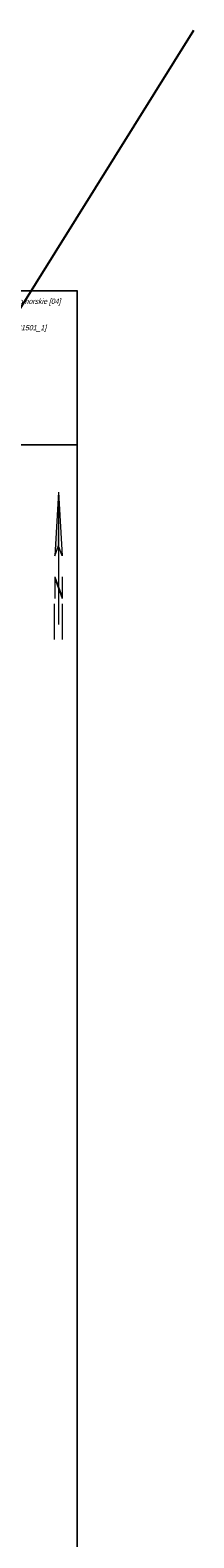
# Model space of a CAD drawing. Header units: metres. Extents: x 6539540 to 6543249, y 5894370 to 5895874.
# Tile 87 of 91: x 6543123 to 6543152, y 5895029 to 5895303. Entities that reach past the tile are written whole.
import ezdxf

# ---------------------------------------------------------------- set-up
doc = ezdxf.new("R2010")
doc.units = ezdxf.units.M
doc.layers.add('_dr opis', color=7, linetype='Continuous', lineweight=25)
doc.layers.add('Ramki i opis wydruku', color=7, linetype='Continuous')
doc.layers.add('Znak północy', color=7, linetype='Continuous')

# ---------------------------------------------------------------- blocks, each defined once
blk = doc.blocks.new('W_POL')
at = {"color": 0, "linetype": 'Continuous', "lineweight": 0}
for p, q in [((0, 13.393), (-0.67, 1.818)), ((0, 13.393), (0, -3.92)), ((0, 13.393), (0.668, 1.818)), ((-0.67, 1.818), (0, 3.636)), ((0.668, 1.818), (0, 3.636)), ((-0.67, -2.007), (-0.67, -5.929)), ((-0.67, -2.007), (0.669, -5.621)), ((-0.67, -2.314), (0.67, -5.929)), ((0.669, -2.007), (0.669, -5.929)), ((0, -3.92), (0, -4.59)), ((0, -4.59), (0, -10.676)), ((-0.755, -6.94), (-0.755, -13.393)), ((0.671, -6.94), (0.671, -13.393))]:
    blk.add_line(p, q, dxfattribs=at)
at = {"color": 0, "linetype": 'Continuous', "lineweight": 0, "extrusion": (0, 0, -1)}
for points in [[(0, 13.393), (0, 3.636), (0.67, 1.818)], [(0, -3.814), (0, -4.122), (0.67, -2.007), (0.67, -2.314)]]:
    blk.add_solid(points, dxfattribs=at)
blk = doc.blocks.new('NOWA MAPA')
at = {"layer": 'Ramki i opis wydruku', "color": 7, "linetype": 'Continuous', "lineweight": 13, "flags": 128}
for points in [[(-0.05, 264), (204.95, 264), (204.95, 292), (-0.05, 292)], [(0, 0.05), (204.9, 0.05), (204.9, 291.95), (0, 291.95)], [(-0.05, 0), (204.95, 0), (204.95, 264), (-0.05, 264)]]:
    blk.add_lwpolyline(points, close=True, dxfattribs=at)
at = {"layer": 'Znak północy', "color": 7, "linetype": 'Continuous', "lineweight": 25}
blk.add_blockref('W_POL', (201.5, 242.01), dxfattribs=at)
at = {"layer": 'Ramki i opis wydruku', "color": 7, "linetype": 'Continuous', "lineweight": 13, "oblique": 15, "width": 0.79}
for s, p in [('kujawsko- pomorskie [04]', (187.58, 289.6)), ('Chełmża [041501_1]', (187.58, 284.8))]:
    blk.add_text(s, height=0.96, dxfattribs=at).set_placement(p)

msp = doc.modelspace()

# ---------------------------------------------------------------- linework, layer by layer
at = {"layer": '_dr opis', "color": 1, "flags": 128}
msp.add_lwpolyline([(6542872.907, 5894854.859), (6543152.356, 5895302.546)], dxfattribs=at)

# ---------------------------------------------------------------- block references
at = {"linetype": 'Continuous'}
msp.add_blockref('NOWA MAPA', (6542926.234, 5894963.189), dxfattribs=at)

doc.saveas('drawing.dxf')
